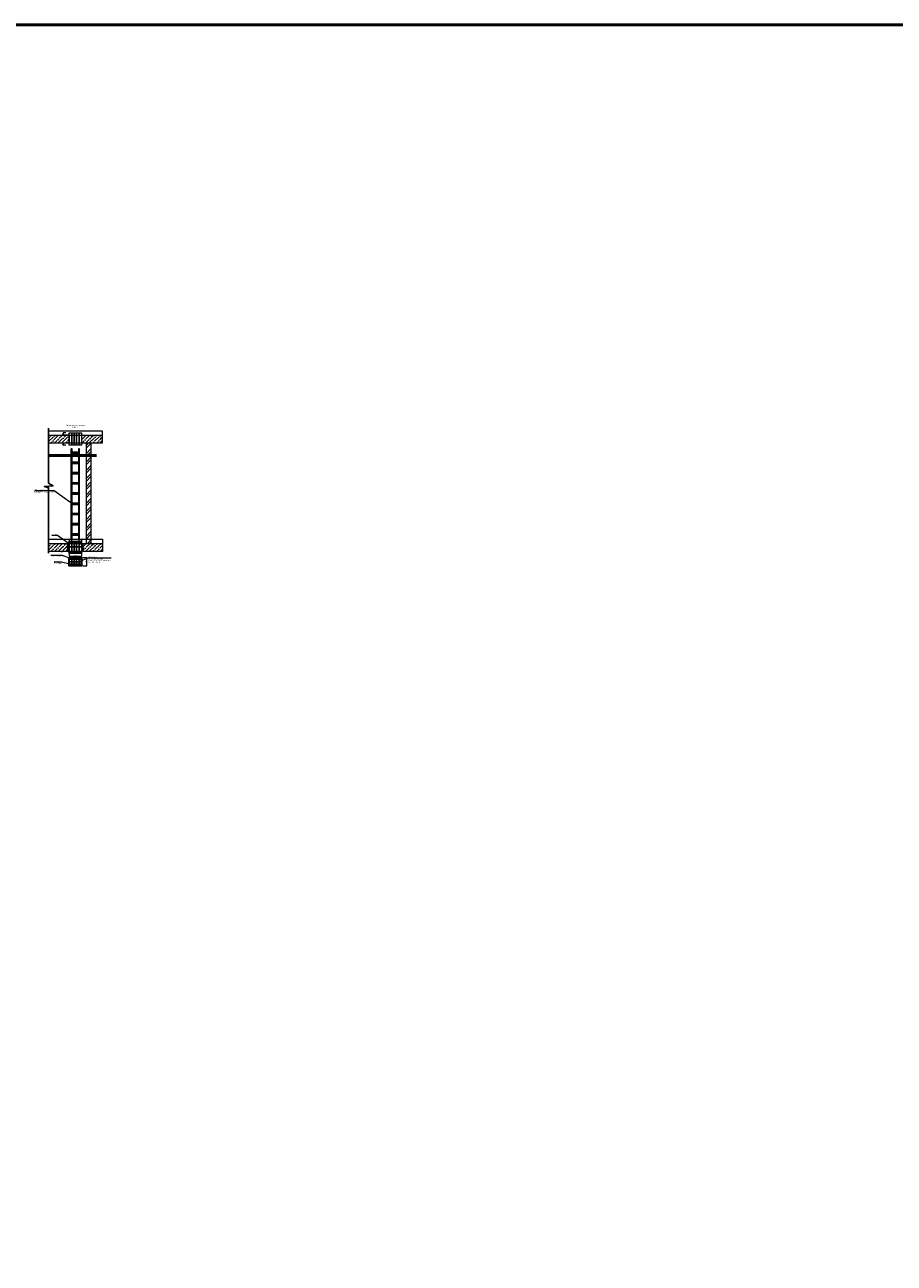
# Model space of a CAD drawing. Header units: millimetres. Extents: x -170541 to 538755, y -106344 to 863391.
# Tile 12 of 12: x 299056 to 320318, y 833087 to 863391. Entities that reach past the tile are written whole.
import ezdxf
from ezdxf import colors
from ezdxf.entities.mleader import LeaderData, LeaderLine
from ezdxf.math import Vec2, Vec3

# ---------------------------------------------------------------- set-up
doc = ezdxf.new("R2010")
doc.units = ezdxf.units.MM
for name, color, linetype, lineweight in [('!Uninova_Штриховка_Монолит', 150, 'Continuous', 5), ('TG-!CC-Текст', 7, 'Continuous', 15), ('TG-СС-Лотки', 5, 'Continuous', 20), ('TG-СС-Лотки_ПБ', 1, 'Continuous', 20), ('перегородки_3эт_без лоджий$0$Uninova_Штриховка_Перегородки_кирпич', 14, 'Continuous', 9), ('ЭОМ_СС', 1, 'Continuous', 9)]:
    doc.layers.add(name, color=color, linetype=linetype, lineweight=lineweight)
doc.layers.add('TG-!СС-Рамка', color=7, linetype='Continuous')
doc.layers.add('СС_ниша', color=7, linetype='Continuous')
doc.styles.add('Arial', font='arial.ttf', dxfattribs={"height": 250})
doc.styles.add('TG-!CC-25', font='isocpeui.ttf', dxfattribs={"height": 25})
doc.dimstyles.new('TG-!CC-25', dxfattribs={"dimtxt": 25, "dimasz": 10, "dimexe": 5, "dimexo": 5, "dimgap": 5, "dimtad": 1, "dimdec": 0, "dimzin": 0, "dimdsep": 46, "dimtxsty": 'TG-!CC-25', "dimblk": 'OBLIQUE', "dimcen": 0, "dimadec": 0, "dimazin": 0, "dimtfac": 1, "dimtdec": 0, "dimtofl": 0, "dimtmove": 1, "dimatfit": 3, "dimldrblk": 'OBLIQUE', "dimfxl": 1, "dimtolj": 1, "dimtzin": 0, "dimlwd": 18, "dimlwe": 18, "dimarcsym": 1})

# ---------------------------------------------------------------- blocks, each defined once
blk = doc.blocks.new('_Dot')
at = {"color": 0, "linetype": 'ByBlock', "lineweight": -2}
blk.add_line((-0.5, 0), (-1, 0), dxfattribs=at)
at = {"color": 0, "linetype": 'ByBlock', "const_width": 0.5}
blk.add_lwpolyline([(-0.25, 0, 1), (0.25, 0, 1)], format="xyb", close=True, dxfattribs=at)
blk = doc.blocks.new('*U632')
at = {"color": 0, "linetype": 'ByBlock', "lineweight": -2}
for p, q in [((0, 0), (0, 2225)), ((21, 2225), (0, 2225)), ((10, 0), (10, 2225)), ((190, 2144), (10, 2144)), ((16, 2135), (10, 2135)), ((16, 2115), (16, 2135)), ((21, 164), (21, 2225)), ((21, 144), (21, 2207)), ((41, 2135), (34, 2135)), ((34, 2135), (34, 2115)), ((41, 2115), (41, 2135)), ((66, 2135), (59, 2135)), ((59, 2135), (59, 2115)), ((66, 2115), (66, 2135)), ((91, 2135), (84, 2135)), ((84, 2135), (84, 2115)), ((91, 2115), (91, 2135)), ((116, 2135), (109, 2135)), ((109, 2135), (109, 2115)), ((116, 2115), (116, 2135)), ((141, 2135), (134, 2135)), ((134, 2135), (134, 2115)), ((141, 2115), (141, 2135)), ((166, 2135), (159, 2135)), ((159, 2135), (159, 2115)), ((166, 2115), (166, 2135)), ((179, 2225), (179, 144)), ((200, 2225), (179, 2225)), ((184, 2135), (184, 2115)), ((190, 2135), (184, 2135)), ((190, 2225), (190, 0)), ((200, 0), (200, 2225)), ((10, 2115), (16, 2115)), ((190, 2106), (10, 2106)), ((190, 1894), (10, 1894)), ((16, 1885), (10, 1885)), ((10, 1865), (16, 1865)), ((190, 1856), (10, 1856)), ((16, 1865), (16, 1885)), ((34, 2115), (41, 2115)), ((41, 1885), (34, 1885)), ((34, 1885), (34, 1865)), ((34, 1865), (41, 1865)), ((41, 1865), (41, 1885)), ((59, 2115), (66, 2115)), ((66, 1885), (59, 1885)), ((59, 1885), (59, 1865)), ((59, 1865), (66, 1865)), ((66, 1865), (66, 1885)), ((84, 2115), (91, 2115)), ((91, 1885), (84, 1885)), ((84, 1885), (84, 1865)), ((84, 1865), (91, 1865)), ((91, 1865), (91, 1885)), ((109, 2115), (116, 2115)), ((116, 1885), (109, 1885)), ((109, 1885), (109, 1865)), ((109, 1865), (116, 1865)), ((116, 1865), (116, 1885)), ((134, 2115), (141, 2115)), ((141, 1885), (134, 1885)), ((134, 1885), (134, 1865)), ((134, 1865), (141, 1865)), ((141, 1865), (141, 1885)), ((159, 2115), (166, 2115)), ((166, 1885), (159, 1885)), ((159, 1885), (159, 1865)), ((159, 1865), (166, 1865)), ((166, 1865), (166, 1885)), ((184, 2115), (190, 2115)), ((184, 1885), (184, 1865)), ((190, 1885), (184, 1885)), ((184, 1865), (190, 1865)), ((190, 1644), (10, 1644)), ((16, 1635), (10, 1635)), ((10, 1615), (16, 1615)), ((190, 1606), (10, 1606)), ((16, 1615), (16, 1635)), ((41, 1635), (34, 1635)), ((34, 1635), (34, 1615)), ((34, 1615), (41, 1615)), ((41, 1615), (41, 1635)), ((66, 1635), (59, 1635)), ((59, 1635), (59, 1615)), ((59, 1615), (66, 1615)), ((66, 1615), (66, 1635)), ((91, 1635), (84, 1635)), ((84, 1635), (84, 1615)), ((84, 1615), (91, 1615)), ((91, 1615), (91, 1635)), ((116, 1635), (109, 1635)), ((109, 1635), (109, 1615)), ((109, 1615), (116, 1615)), ((116, 1615), (116, 1635)), ((141, 1635), (134, 1635)), ((134, 1635), (134, 1615)), ((134, 1615), (141, 1615)), ((141, 1615), (141, 1635)), ((166, 1635), (159, 1635)), ((159, 1635), (159, 1615)), ((159, 1615), (166, 1615)), ((166, 1615), (166, 1635)), ((184, 1635), (184, 1615)), ((190, 1635), (184, 1635)), ((184, 1615), (190, 1615)), ((190, 1394), (10, 1394)), ((16, 1385), (10, 1385)), ((10, 1365), (16, 1365)), ((190, 1356), (10, 1356)), ((16, 1365), (16, 1385)), ((41, 1385), (34, 1385)), ((34, 1385), (34, 1365)), ((34, 1365), (41, 1365)), ((41, 1365), (41, 1385)), ((66, 1385), (59, 1385)), ((59, 1385), (59, 1365)), ((59, 1365), (66, 1365)), ((66, 1365), (66, 1385)), ((91, 1385), (84, 1385)), ((84, 1385), (84, 1365)), ((84, 1365), (91, 1365)), ((91, 1365), (91, 1385)), ((116, 1385), (109, 1385)), ((109, 1385), (109, 1365)), ((109, 1365), (116, 1365)), ((116, 1365), (116, 1385)), ((141, 1385), (134, 1385)), ((134, 1385), (134, 1365)), ((134, 1365), (141, 1365)), ((141, 1365), (141, 1385)), ((166, 1385), (159, 1385)), ((159, 1385), (159, 1365)), ((159, 1365), (166, 1365)), ((166, 1365), (166, 1385)), ((184, 1385), (184, 1365)), ((190, 1385), (184, 1385)), ((184, 1365), (190, 1365)), ((190, 1144), (10, 1144)), ((16, 1135), (10, 1135)), ((10, 1115), (16, 1115)), ((190, 1106), (10, 1106)), ((16, 1115), (16, 1135)), ((41, 1135), (34, 1135)), ((34, 1135), (34, 1115)), ((34, 1115), (41, 1115)), ((41, 1115), (41, 1135)), ((66, 1135), (59, 1135)), ((59, 1135), (59, 1115)), ((59, 1115), (66, 1115)), ((66, 1115), (66, 1135)), ((91, 1135), (84, 1135)), ((84, 1135), (84, 1115)), ((84, 1115), (91, 1115)), ((91, 1115), (91, 1135)), ((116, 1135), (109, 1135)), ((109, 1135), (109, 1115)), ((109, 1115), (116, 1115)), ((116, 1115), (116, 1135)), ((141, 1135), (134, 1135)), ((134, 1135), (134, 1115)), ((134, 1115), (141, 1115)), ((141, 1115), (141, 1135)), ((166, 1135), (159, 1135)), ((159, 1135), (159, 1115)), ((159, 1115), (166, 1115)), ((166, 1115), (166, 1135)), ((184, 1135), (184, 1115)), ((190, 1135), (184, 1135)), ((184, 1115), (190, 1115)), ((190, 894), (10, 894)), ((16, 885), (10, 885)), ((10, 865), (16, 865)), ((190, 856), (10, 856)), ((190, 644), (10, 644)), ((16, 635), (10, 635)), ((10, 615), (16, 615)), ((190, 606), (10, 606)), ((16, 865), (16, 885)), ((16, 615), (16, 635)), ((41, 885), (34, 885)), ((34, 885), (34, 865)), ((34, 865), (41, 865)), ((41, 635), (34, 635)), ((34, 635), (34, 615)), ((34, 615), (41, 615)), ((41, 865), (41, 885)), ((41, 615), (41, 635)), ((66, 885), (59, 885)), ((59, 885), (59, 865)), ((59, 865), (66, 865)), ((66, 635), (59, 635)), ((59, 635), (59, 615)), ((59, 615), (66, 615)), ((66, 865), (66, 885)), ((66, 615), (66, 635)), ((91, 885), (84, 885)), ((84, 885), (84, 865)), ((84, 865), (91, 865)), ((91, 635), (84, 635)), ((84, 635), (84, 615)), ((84, 615), (91, 615)), ((91, 865), (91, 885)), ((91, 615), (91, 635)), ((116, 885), (109, 885)), ((109, 885), (109, 865)), ((109, 865), (116, 865)), ((116, 635), (109, 635)), ((109, 635), (109, 615)), ((109, 615), (116, 615)), ((116, 865), (116, 885)), ((116, 615), (116, 635)), ((141, 885), (134, 885)), ((134, 885), (134, 865)), ((134, 865), (141, 865)), ((141, 635), (134, 635)), ((134, 635), (134, 615)), ((134, 615), (141, 615)), ((141, 865), (141, 885)), ((141, 615), (141, 635)), ((166, 885), (159, 885)), ((159, 885), (159, 865)), ((159, 865), (166, 865)), ((166, 635), (159, 635)), ((159, 635), (159, 615)), ((159, 615), (166, 615)), ((166, 865), (166, 885)), ((166, 615), (166, 635)), ((184, 885), (184, 865)), ((190, 885), (184, 885)), ((184, 865), (190, 865)), ((184, 635), (184, 615)), ((190, 635), (184, 635)), ((184, 615), (190, 615)), ((190, 394), (10, 394)), ((16, 385), (10, 385)), ((10, 365), (16, 365)), ((190, 356), (10, 356)), ((16, 365), (16, 385)), ((41, 385), (34, 385)), ((34, 385), (34, 365)), ((34, 365), (41, 365)), ((41, 365), (41, 385)), ((66, 385), (59, 385)), ((59, 385), (59, 365)), ((59, 365), (66, 365)), ((66, 365), (66, 385)), ((91, 385), (84, 385)), ((84, 385), (84, 365)), ((84, 365), (91, 365)), ((91, 365), (91, 385)), ((116, 385), (109, 385)), ((109, 385), (109, 365)), ((109, 365), (116, 365)), ((116, 365), (116, 385)), ((141, 385), (134, 385)), ((134, 385), (134, 365)), ((134, 365), (141, 365)), ((141, 365), (141, 385)), ((166, 385), (159, 385)), ((159, 385), (159, 365)), ((159, 365), (166, 365)), ((166, 365), (166, 385)), ((184, 385), (184, 365)), ((190, 385), (184, 385)), ((184, 365), (190, 365)), ((0, 0), (21, 0)), ((0, 0), (21, 0)), ((190, 144), (10, 144)), ((16, 135), (10, 135)), ((10, 115), (16, 115)), ((190, 106), (10, 106)), ((16, 115), (16, 135)), ((21, 0), (21, 106)), ((41, 135), (34, 135)), ((34, 135), (34, 115)), ((34, 115), (41, 115)), ((41, 115), (41, 135)), ((66, 135), (59, 135)), ((59, 135), (59, 115)), ((59, 115), (66, 115)), ((66, 115), (66, 135)), ((91, 135), (84, 135)), ((84, 135), (84, 115)), ((84, 115), (91, 115)), ((91, 115), (91, 135)), ((116, 135), (109, 135)), ((109, 135), (109, 115)), ((109, 115), (116, 115)), ((116, 115), (116, 135)), ((141, 135), (134, 135)), ((134, 135), (134, 115)), ((134, 115), (141, 115)), ((141, 115), (141, 135)), ((166, 135), (159, 135)), ((159, 135), (159, 115)), ((159, 115), (166, 115)), ((166, 115), (166, 135)), ((179, 106), (179, 0)), ((179, 0), (200, 0)), ((179, 0), (200, 0)), ((184, 135), (184, 115)), ((190, 135), (184, 135)), ((184, 115), (190, 115))]:
    blk.add_line(p, q, dxfattribs=at)
blk = doc.blocks.new('_Oblique')
at = {"color": 0, "linetype": 'ByBlock', "lineweight": -2}
blk.add_line((-0.5, -0.5), (0.5, 0.5), dxfattribs=at)
blk = doc.blocks.new('*D642')
at = {"layer": 'Defpoints', "color": 0, "transparency": 16777216}
for p in [(300066, 853402), (299997, 853352), (300141, 853352)]:
    blk.add_point(p, dxfattribs=at)
at = {"layer": 'TG-!CC-Текст', "color": 0, "lineweight": 18, "transparency": 16777216}
for p, q in [((300061, 853402), (299992, 853402)), ((299997, 853402), (299997, 853352)), ((300136, 853352), (299992, 853352))]:
    blk.add_line(p, q, dxfattribs=at)
at = {"layer": 'TG-!CC-Текст', "color": 0, "lineweight": 18, "transparency": 16777216, "xscale": 10, "yscale": 10, "zscale": 10}
for p, rotation in [((299997, 853402), 90), ((299997, 853352), 270)]:
    blk.add_blockref('_Oblique', p, dxfattribs=dict(at, rotation=rotation))
at = {"layer": 'TG-!CC-Текст', "color": 0, "transparency": 16777216, "insert": (299980, 853377), "char_height": 250, "attachment_point": 5, "rotation": 90, "style": 'Arial'}
blk.add_mtext('\\A1;{\\H0.1x;50}', dxfattribs=at)
blk = doc.blocks.new('*D643')
at = {"layer": 'Defpoints', "color": 0, "transparency": 16777216}
for p in [(299997, 853102), (300066, 853152), (300066, 853102)]:
    blk.add_point(p, dxfattribs=at)
at = {"layer": 'TG-!CC-Текст', "color": 0, "lineweight": 18, "transparency": 16777216}
for p, q in [((300061, 853152), (299992, 853152)), ((300061, 853102), (299992, 853102)), ((299997, 853152), (299997, 853102))]:
    blk.add_line(p, q, dxfattribs=at)
at = {"layer": 'TG-!CC-Текст', "color": 0, "lineweight": 18, "transparency": 16777216, "xscale": 10, "yscale": 10, "zscale": 10}
for p, rotation in [((299997, 853152), 90), ((299997, 853102), 270)]:
    blk.add_blockref('_Oblique', p, dxfattribs=dict(at, rotation=rotation))
at = {"layer": 'TG-!CC-Текст', "color": 0, "transparency": 16777216, "insert": (299980, 853127), "char_height": 250, "attachment_point": 5, "rotation": 90, "style": 'Arial'}
blk.add_mtext('\\A1;{\\H0.1x;50}', dxfattribs=at)
blk = doc.blocks.new('*D645')
at = {"layer": 'Defpoints', "color": 0, "transparency": 16777216}
for p in [(300143, 850501), (300445, 850501), (300445, 850390)]:
    blk.add_point(p, dxfattribs=at)
at = {"layer": 'TG-!CC-Текст', "color": 0, "lineweight": 18, "transparency": 16777216}
for p, q in [((300143, 850496), (300143, 850385)), ((300143, 850390), (300445, 850390)), ((300445, 850496), (300445, 850385))]:
    blk.add_line(p, q, dxfattribs=at)
at = {"layer": 'TG-!CC-Текст', "color": 0, "lineweight": 18, "transparency": 16777216, "xscale": 10, "yscale": 10, "zscale": 10, "rotation": 180}
blk.add_blockref('_Oblique', (300143, 850390), dxfattribs=at)
at = {"layer": 'TG-!CC-Текст', "color": 0, "lineweight": 18, "transparency": 16777216, "xscale": 10, "yscale": 10, "zscale": 10}
blk.add_blockref('_Oblique', (300445, 850390), dxfattribs=at)
at = {"layer": 'TG-!CC-Текст', "color": 0, "transparency": 16777216, "insert": (300294, 850407), "char_height": 250, "attachment_point": 5, "style": 'Arial'}
blk.add_mtext('\\A1;{\\H0.1x;300}', dxfattribs=at)
blk = doc.blocks.new('*D644')
at = {"layer": 'Defpoints', "color": 0, "transparency": 16777216}
for p in [(300469, 850352), (300469, 850152), (300566, 850152)]:
    blk.add_point(p, dxfattribs=at)
at = {"layer": 'TG-!CC-Текст', "color": 0, "lineweight": 18, "transparency": 16777216}
for p, q in [((300474, 850352), (300571, 850352)), ((300566, 850352), (300566, 850152)), ((300474, 850152), (300571, 850152))]:
    blk.add_line(p, q, dxfattribs=at)
at = {"layer": 'TG-!CC-Текст', "color": 0, "lineweight": 18, "transparency": 16777216, "xscale": 10, "yscale": 10, "zscale": 10}
for p, rotation in [((300566, 850352), 90), ((300566, 850152), 270)]:
    blk.add_blockref('_Oblique', p, dxfattribs=dict(at, rotation=rotation))
at = {"layer": 'TG-!CC-Текст', "color": 0, "transparency": 16777216, "insert": (300549, 850252), "char_height": 250, "attachment_point": 5, "rotation": 90, "style": 'Arial'}
blk.add_mtext('\\A1;{\\H0.1x;200}', dxfattribs=at)

msp = doc.modelspace()

# ---------------------------------------------------------------- hatches: boundary and pattern name
at = {"layer": '!Uninova_Штриховка_Монолит', "ltscale": 100}
h = msp.add_hatch(dxfattribs=at)
h.set_pattern_fill('ANSI36', color=256, scale=20)
h.set_pattern_definition([(45, (251039.18, 932293.03), (33.67596, 123.47852), [158.75, -31.75, 0, -31.75])])
h.paths.add_polyline_path([(300142.872, 853152.033), (300142.872, 853352.033), (299639.388, 853352.033), (299639.388, 853152.033)])
h = msp.add_hatch(dxfattribs=at)
h.set_pattern_fill('ANSI36', color=256, scale=20)
h.set_pattern_definition([(45, (250901.59, 932293.03), (33.67596, 123.47852), [158.75, -31.75, 0, -31.75])])
h.paths.add_polyline_path([(300950.943, 853152.033), (300950.943, 853352.033), (300442.872, 853352.033), (300442.872, 853152.033)])
h = msp.add_hatch(dxfattribs=at)
h.set_pattern_fill('ANSI36', color=256, scale=20)
h.set_pattern_definition([(45, (250906.006, 929642.384), (33.67596, 123.47852), [158.75, -31.75, 0, -31.75])])
h.paths.add_polyline_path([(300955.357, 850501.385), (300955.357, 850701.385), (300443.215, 850701.385), (300443.215, 850501.385)])
at = {"layer": 'TG-!СС-Рамка', "lineweight": 0, "true_color": 0xcd6928}
h = msp.add_hatch(dxfattribs=at)
h.set_pattern_fill('HONEY', color=32, scale=2)
h.set_pattern_definition([(0, (623.9634, 0), (9.525, 5.49926129), [6.35, -12.7]), (120, (623.9634, 0), (-9.52499998, 5.499261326), [6.35, -12.7]), (60, (623.9634, 0), (2e-08, 10.998522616), [-12.7, 6.35])])
h.paths.add_polyline_path([(300443.331, 850182.834), (300142.679, 850182.834), (300142.679, 850151.728), (300443.331, 850151.728)])
h.paths.add_polyline_path([(300443.331, 850352.142), (300142.679, 850352.142), (300142.679, 850318.849), (300443.331, 850318.849)])
h.paths.add_polyline_path([(300323.224, 850281.443, -1), (300383.224, 850281.443, -1), (300443.224, 850281.443), (300443.273, 850313.602), (300142.679, 850313.602), (300142.679, 850198.834), (300157.089, 850195.719, -0.25612303), (300143.224, 850221.011, -1), (300203.224, 850221.011, -1), (300263.224, 850221.011, -1), (300323.224, 850221.011, -1), (300383.224, 850221.011, -1), (300443.224, 850221.011), (300443.273, 850280.513), (300443.209, 850280.487, -0.984181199), (300383.224, 850281.443, -1), (300323.224, 850281.443, -1), (300263.224, 850281.443, -1), (300203.224, 850281.443, -1), (300143.224, 850281.443, -1), (300203.224, 850281.443, -1), (300263.224, 850281.443, -1)])
h.paths.add_polyline_path([(300378.352, 850254.075, -1), (300373.722, 850252.19, -1)], flags=16)
h.paths.add_polyline_path([(300263.224, 850221.011, -1), (300203.224, 850221.011, -0.466379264), (300168.008, 850191.468, -0.398013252), (300164.664, 850192.258, -0.069738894), (300157.089, 850195.719), (300142.679, 850198.834), (300142.679, 850188.081), (300443.331, 850188.081), (300443.224, 850221.011, -1), (300383.224, 850221.011, -1), (300323.224, 850221.011, -1)])
at = {"layer": 'перегородки_3эт_без лоджий$0$Uninova_Штриховка_Перегородки_кирпич', "ltscale": 100}
h = msp.add_hatch(dxfattribs=at)
h.set_pattern_fill('ANSI32', color=30, scale=15)
h.set_pattern_definition([(45, (268113.8, 935421.89), (-101.02788, 101.02788), []), (45, (268181.15, 935421.89), (-101.02788, 101.02788), [])])
h.paths.add_polyline_path([(300673.801, 851741.889), (300673.801, 853152.033), (300553.801, 853152.033), (300553.801, 851621.889), (300553.801, 850701.379), (300673.801, 850701.379)])

# ---------------------------------------------------------------- linework, layer by layer
at = {"color": 3, "lineweight": 50}
msp.add_lwpolyline([(-170541.072, 863391.025), (538755.314, 863391.025), (538755.314, -106344.22), (-170541.072, -106344.22)], close=True, dxfattribs=at)
at = {"color": 0, "linetype": 'Continuous'}
for points in [[(300809.908, 852871.666), (300231.79, 852871.666), (300224.29, 852892.272), (300209.29, 852851.06), (300201.79, 852871.666), (299653.269, 852871.666)], [(300809.908, 852834.325), (300231.79, 852834.325), (300224.29, 852854.931), (300209.29, 852813.719), (300201.79, 852834.325), (299653.269, 852834.325)]]:
    msp.add_lwpolyline(points, dxfattribs=at)
msp.add_lwpolyline([(300117.801, 850501.385), (300469.211, 850501.385)])
at = {"lineweight": 30}
msp.add_lwpolyline([(300142.679, 850352.142), (300443.331, 850352.142), (300443.331, 850151.728), (300142.679, 850151.728)], close=True, dxfattribs=at)
at = {"color": 6, "lineweight": 20}
for points in [[(300142.679, 850318.849), (300443.33, 850318.849), (300443.332, 850313.602), (300142.679, 850313.602)], [(300142.679, 850188.081), (300443.331, 850188.081), (300443.331, 850182.834), (300142.679, 850182.834)]]:
    msp.add_lwpolyline(points, close=True, dxfattribs=at)
at = {"layer": 'TG-СС-Лотки', "color": 5}
for points in [[(300202.872, 853402.033), (300202.872, 853102.033), (300142.872, 853102.033), (300142.872, 853402.033)], [(300262.872, 853402.033), (300262.872, 853102.033), (300202.872, 853102.033), (300202.872, 853402.033)], [(300322.872, 853402.033), (300322.872, 853102.033), (300262.872, 853102.033), (300262.872, 853402.033)], [(300382.872, 853402.033), (300382.872, 853102.033), (300322.872, 853102.033), (300322.872, 853402.033)], [(300442.872, 853402.033), (300442.872, 853102.033), (300382.872, 853102.033), (300382.872, 853402.033)]]:
    msp.add_lwpolyline(points, close=True, dxfattribs=at)
at = {"layer": 'TG-СС-Лотки_ПБ', "color": 5}
msp.add_circle((300173.224, 850281.443), 30, dxfattribs=at)
at = {"layer": 'перегородки_3эт_без лоджий$0$Uninova_Штриховка_Перегородки_кирпич', "color": 30, "ltscale": 100}
for p, q in [((300553.801, 853152.033), (300553.801, 850701.385)), ((300673.801, 853152.033), (300673.801, 850709.561))]:
    msp.add_line(p, q, dxfattribs=at)
at = {"layer": 'ЭОМ_СС', "color": 0, "lineweight": 5}
for p, q in [((299639.388, 853352.033), (300057.388, 853352.033)), ((299833.801, 853352.033), (300557.706, 853352.033)), ((300140.769, 853352.033), (300142.872, 853152.033)), ((300442.872, 853352.033), (300442.872, 853152.033)), ((300519.801, 853352.033), (300950.943, 853352.033)), ((300443.215, 850801.385), (300443.215, 850501.385)), ((300524.215, 850701.385), (300955.357, 850701.385))]:
    msp.add_line(p, q, dxfattribs=at)
msp.add_lwpolyline([(299639.388, 853452.033), (300949.841, 853452.033), (300949.841, 853152.033), (299639.388, 853152.033)], close=True, dxfattribs=at)

# ---------------------------------------------------------------- texts
at = {"layer": 'TG-!CC-Текст', "color": 0, "insert": (300291.395, 853568.432), "char_height": 25, "attachment_point": 5, "style": 'Arial'}
msp.add_mtext_dynamic_manual_height_columns('Типовая схема организации \\Pниши СС ', width=1101.12145, gutter_width=0, heights=[171.291], dxfattribs=at)

# ---------------------------------------------------------------- dimensions: what is measured, and where the dimension line sits
at = {"layer": 'TG-!CC-Текст'}
for base, p1, p2, picture, middle in [((299997.34, 853352.033), (300065.769, 853402.033), (300140.769, 853352.033), '*D642', (299997.34, 853377.033)), ((299997.34, 853102.033), (300065.769, 853152.033), (300065.769, 853102.033), '*D643', (299997.34, 853127.033))]:
    dim = msp.add_linear_dim(base=base, p1=p1, p2=p2, angle=90, text='{\\H0.1x;<>}', dimstyle='TG-!CC-25', override={"dimtxsty": 'Arial'}, dxfattribs=at)
    dim.commit()
    dim.dimension.update_dxf_attribs({"geometry": picture, "text_midpoint": middle, "dimtype": 160})

# ---------------------------------------------------------------- next in the draw order: leaders
ml = msp.add_multileader_mtext('Standard', dxfattribs=at)
ml.set_content('Отв. CC', color=256, style='Arial')
ml.set_leader_properties(linetype='Continuous', lineweight=9)
ml.set_arrow_properties(name='DOT')
ml.build(insert=Vec2(0, 0))
ml.multileader.update_dxf_attribs({"text_left_attachment_type": 6, "text_right_attachment_type": 6, "dogleg_length": 0.18, "arrow_head_size": 10})
ctx = ml.context
ctx.base_point, ctx.char_height, ctx.arrow_head_size, ctx.landing_gap_size, ctx.plane_origin = Vec3(299703.307, 850894.084), 25, 10, 10, Vec3(301701.507, 851009.405)
ctx.left_attachment, ctx.right_attachment = 6, 6
notes = []
notes.append((ctx, [(0, (1, 1, 0), (299851.983, 850894.084), (-1, 0), 0.18, [(0, [(300128.953, 850703.282)], 0, [])])]))
ctx.mtext.insert, ctx.mtext.rotation, ctx.mtext.width, ctx.mtext.flow_direction = Vec3(299713.307, 850924.084), 6.283185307, 166.50731, 5
ctx.mtext.has_bg_fill, ctx.mtext.bg_color, ctx.mtext.bg_scale_factor, ctx.mtext.bg_transparency, ctx.mtext.use_window_bg_color = 1, -1027028792, 1.5, 0, 1
ml = msp.add_multileader_mtext('Standard', dxfattribs=at)
ml.set_content('\\A1;Арматура \\P35ГС 10мм', color=256, style='Arial')
ml.set_leader_properties(linetype='Continuous', lineweight=9)
ml.set_arrow_properties(name='DOT')
ml.build(insert=Vec2(0, 0))
ml.multileader.update_dxf_attribs({"text_left_attachment_type": 6, "text_right_attachment_type": 6, "dogleg_length": 0.18, "arrow_head_size": 10})
ctx = ml.context
ctx.base_point, ctx.char_height, ctx.arrow_head_size, ctx.landing_gap_size, ctx.plane_origin = Vec3(299758.953, 850239.434), 25, 10, 10, Vec3(301824.28, 850042.057)
ctx.left_attachment, ctx.right_attachment = 6, 6
notes.append((ctx, [(0, (1, 1, 0), (299954.832, 850239.434), (-1, 0), 0.18, [(0, [(300166.754, 850193.631)], 0, [])])]))
ctx.mtext.insert, ctx.mtext.flow_direction = Vec3(299768.953, 850269.434), 5
ctx.mtext.has_bg_fill, ctx.mtext.bg_color, ctx.mtext.bg_scale_factor, ctx.mtext.bg_transparency, ctx.mtext.use_window_bg_color = 1, -1027028792, 1.5, 0, 1
for ctx, leaders in notes:
    for number, flags, end, landing, length, lines in leaders:
        leader = LeaderData()
        leader.index, (leader.has_last_leader_line, leader.has_dogleg_vector, leader.attachment_direction) = number, flags
        leader.last_leader_point, leader.dogleg_vector, leader.dogleg_length = Vec3(end), Vec3(landing), length
        for number, points, colour, breaks in lines:
            line = LeaderLine()
            line.index, line.vertices, line.color, line.breaks = number, Vec3.list(points), colors.encode_raw_color(colour), breaks
            leader.lines.append(line)
        ctx.leaders.append(leader)

# ---------------------------------------------------------------- next in the draw order: hatches: boundary and pattern name
at = {"layer": '!Uninova_Штриховка_Монолит', "ltscale": 100}
h = msp.add_hatch(dxfattribs=at)
h.set_pattern_fill('ANSI36', color=256, scale=20)
h.set_pattern_definition([(45, (251043.59, 929642.384), (33.67596, 123.47852), [158.75, -31.75, 0, -31.75])])
h.paths.add_polyline_path([(300142.768, 850501.395), (300142.768, 850701.395), (299643.801, 850701.385), (299643.801, 850501.385)])

# ---------------------------------------------------------------- next in the draw order: linework, layer by layer
msp.add_lwpolyline([(300117.701, 850613.856), (300469.211, 850613.856)])
at = {"layer": 'TG-!СС-Рамка', "color": 32, "true_color": 0xcd6928}
msp.add_lwpolyline([(300112.235, 850699.541, 0.52056705), (300112.235, 850640.6, 0.52056705), (300112.235, 850581.658, 0.52056705), (300112.235, 850522.716, 0.52056705), (300149.846, 850501.385, 0.52056705), (300208.787, 850501.385, 0.52056705), (300267.729, 850501.385, 0.52056705), (300326.671, 850501.385, 0.52056705), (300385.613, 850501.385, 0.52056705), (300444.554, 850501.385, 0.52056705), (300468.595, 850536.286, 0.52056705), (300468.595, 850595.228, 0.52056705), (300468.595, 850654.17, 0.52056705), (300455.025, 850699.541, 0.52056705), (300396.083, 850699.541, 0.52056705), (300337.141, 850699.541, 0.52056705), (300278.2, 850699.541, 0.52056705), (300219.258, 850699.541, 0.52056705), (300160.316, 850699.541, 0.52056705)], format="xyb", close=True, dxfattribs=at)
at = {"layer": 'ЭОМ_СС', "color": 0, "lineweight": 5}
for p, q in [((299643.801, 850701.385), (300061.801, 850701.385)), ((300061.801, 850701.385), (300519.801, 850701.385)), ((300142.701, 850801.385), (300142.801, 850501.385))]:
    msp.add_line(p, q, dxfattribs=at)
msp.add_lwpolyline([(299643.801, 850801.385), (300954.255, 850801.385), (300954.255, 850501.385), (299643.801, 850501.385)], close=True, dxfattribs=at)

# ---------------------------------------------------------------- next in the draw order: block references
at = {"layer": 'TG-СС-Лотки', "color": 5}
msp.add_blockref('*U632', (300192.546, 850791.385), dxfattribs=at)

# ---------------------------------------------------------------- next in the draw order: leaders
at = {"layer": 'TG-!CC-Текст'}
ml = msp.add_multileader_mtext('Standard', dxfattribs=at)
ml.set_content('Лоток СС лесничный\\P300х50(для АПС, СОУЭ, СПЗ)', color=256, style='Arial')
ml.set_leader_properties(linetype='Continuous', lineweight=9)
ml.set_arrow_properties(name='DOT')
ml.build(insert=Vec2(0, 0))
ml.multileader.update_dxf_attribs({"text_left_attachment_type": 6, "text_right_attachment_type": 6, "dogleg_length": 0.18, "arrow_head_size": 10})
ctx = ml.context
ctx.base_point, ctx.char_height, ctx.arrow_head_size, ctx.landing_gap_size, ctx.plane_origin = Vec3(299269.221, 851986.607), 25, 10, 10, Vec3(301574.697, 851834.511)
ctx.left_attachment, ctx.right_attachment = 6, 6
notes = []
notes.append((ctx, [(0, (1, 1, 0), (299777.413, 851986.607), (-1, 0), 0.18, [(0, [(300192.546, 851684.885)], 0, [])])]))
ctx.mtext.insert, ctx.mtext.rotation, ctx.mtext.flow_direction = Vec3(299279.221, 852018.957), 6.283185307, 5
ctx.mtext.has_bg_fill, ctx.mtext.bg_color, ctx.mtext.bg_scale_factor, ctx.mtext.bg_transparency, ctx.mtext.use_window_bg_color = 1, -1027028792, 1.5, 0, 1
ml = msp.add_multileader_mtext('Standard', dxfattribs=at)
ml.set_content('\\A1;Огнестойкая\\Pмонтажная пена', color=256, style='Arial')
ml.set_leader_properties(linetype='Continuous', lineweight=9)
ml.set_arrow_properties(name='DOT')
ml.build(insert=Vec2(0, 0))
ml.multileader.update_dxf_attribs({"text_left_attachment_type": 6, "text_right_attachment_type": 6, "dogleg_length": 0.18, "arrow_head_size": 10})
ctx = ml.context
ctx.base_point, ctx.char_height, ctx.arrow_head_size, ctx.landing_gap_size, ctx.plane_origin = Vec3(299699.106, 850403.643), 25, 10, 10, Vec3(301145.144, 850042.636)
ctx.left_attachment, ctx.right_attachment = 6, 6
notes.append((ctx, [(0, (1, 1, 0), (299981.291, 850403.643), (-1, 0), 0.18, [(0, [(300159.389, 850337.734)], 0, [])])]))
ctx.mtext.insert, ctx.mtext.flow_direction = Vec3(299709.106, 850433.643), 5
ctx.mtext.has_bg_fill, ctx.mtext.bg_color, ctx.mtext.bg_scale_factor, ctx.mtext.bg_transparency, ctx.mtext.use_window_bg_color = 1, -1027028792, 1.5, 0, 1
ml = msp.add_multileader_mtext('Standard', dxfattribs=at)
ml.set_content('\\A1;Пакет гильз \\P{\\A0;10 труб ВГП (300 мм) \\P50х3.5мм, Ду=50мм ГОСТ 3262-75\\P(для СС ,СБ и АК) }', color=256, style='Arial')
ml.set_leader_properties(linetype='Continuous', lineweight=9)
ml.set_arrow_properties(name='DOT')
ml.build(insert=Vec2(0, 0))
ml.multileader.update_dxf_attribs({"text_left_attachment_type": 6, "text_right_attachment_type": 6, "dogleg_length": 0.18, "arrow_head_size": 10})
ctx = ml.context
ctx.base_point, ctx.char_height, ctx.arrow_head_size, ctx.landing_gap_size, ctx.plane_origin = Vec3(300607.105, 850347.157), 25, 10, 10, Vec3(301940.75, 850591.388)
ctx.left_attachment, ctx.right_attachment = 6, 6
notes.append((ctx, [(1, (1, 1, 0), (300606.925, 850347.157), (1, 0), 0.18, [(0, [(300376.037, 850253.133)], 0, [])])]))
ctx.mtext.insert, ctx.mtext.flow_direction = Vec3(300617.105, 850379.507), 5
ctx.mtext.has_bg_fill, ctx.mtext.bg_color, ctx.mtext.bg_scale_factor, ctx.mtext.bg_transparency, ctx.mtext.use_window_bg_color = 1, -1027028792, 1.5, 0, 1
for ctx, leaders in notes:
    for number, flags, end, landing, length, lines in leaders:
        leader = LeaderData()
        leader.index, (leader.has_last_leader_line, leader.has_dogleg_vector, leader.attachment_direction) = number, flags
        leader.last_leader_point, leader.dogleg_vector, leader.dogleg_length = Vec3(end), Vec3(landing), length
        for number, points, colour, breaks in lines:
            line = LeaderLine()
            line.index, line.vertices, line.color, line.breaks = number, Vec3.list(points), colors.encode_raw_color(colour), breaks
            leader.lines.append(line)
        ctx.leaders.append(leader)

# ---------------------------------------------------------------- next in the draw order: linework, layer by layer
at = {"layer": 'TG-СС-Лотки', "color": 5}
for points in [[(300202.872, 850751.385), (300202.872, 850451.385), (300142.872, 850451.385), (300142.872, 850751.385)], [(300262.872, 850751.385), (300262.872, 850451.385), (300202.872, 850451.385), (300202.872, 850751.385)], [(300322.872, 850751.385), (300322.872, 850451.385), (300262.872, 850451.385), (300262.872, 850751.385)], [(300382.872, 850751.385), (300382.872, 850451.385), (300322.872, 850451.385), (300322.872, 850751.385)], [(300442.872, 850751.385), (300442.872, 850451.385), (300382.872, 850451.385), (300382.872, 850751.385)]]:
    msp.add_lwpolyline(points, close=True, dxfattribs=at)
at = {"layer": 'TG-СС-Лотки_ПБ', "color": 5}
for centre in [(300173.224, 850221.011), (300233.224, 850281.443), (300233.224, 850221.011), (300293.224, 850281.443), (300293.224, 850221.011), (300353.224, 850281.443), (300353.224, 850221.011), (300413.224, 850281.443), (300413.224, 850221.011)]:
    msp.add_circle(centre, 30, dxfattribs=at)
at = {"layer": 'СС_ниша'}
msp.add_lwpolyline([(299639.388, 853516.946), (299639.388, 852176.835), (299748.678, 852110.986), (299537.512, 852095.598), (299639.388, 852062.281), (299639.388, 850458.364)], dxfattribs=at)

# ---------------------------------------------------------------- next in the draw order: dimensions: what is measured, and where the dimension line sits
at = {"layer": 'TG-!CC-Текст'}
dim = msp.add_linear_dim(base=(300444.898, 850389.589), p1=(300143.045, 850501.385), p2=(300444.898, 850501.385), text='{\\H0.1x;300}', dimstyle='TG-!CC-25', override={"dimtxt": 2.5, "dimtxsty": 'Arial'}, dxfattribs=at)
dim.commit()
dim.dimension.update_dxf_attribs({"geometry": '*D645', "text_midpoint": (300293.971, 850407.362)})
dim = msp.add_linear_dim(base=(300566.415, 850151.728), p1=(300468.729, 850352.142), p2=(300468.729, 850151.728), angle=270, text='{\\H0.1x;200}', dimstyle='TG-!CC-25', override={"dimtxt": 2.5, "dimtxsty": 'Arial'}, dxfattribs=at)
dim.commit()
dim.dimension.update_dxf_attribs({"geometry": '*D644', "text_midpoint": (300548.65, 850251.935)})

doc.saveas('drawing.dxf')
